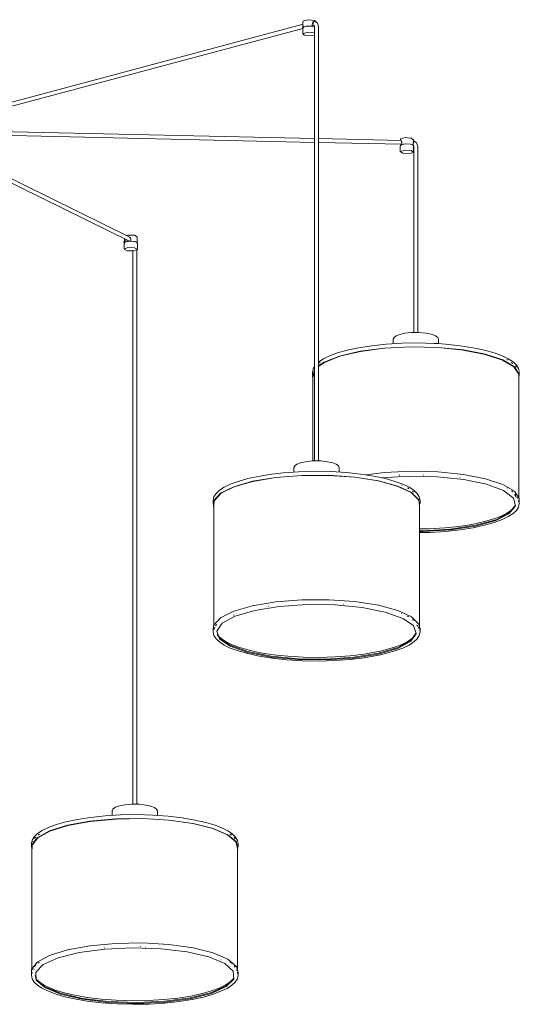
# Model space of a CAD drawing. Header units: millimetres. Extents: x 2868 to 10933, y -1297 to 7899.
# Tile 3 of 11: x 6646 to 7419, y -1297 to 225. Entities that reach past the tile are written whole.
import ezdxf

# ---------------------------------------------------------------- set-up
doc = ezdxf.new("R2010")
doc.units = ezdxf.units.MM
doc.layers.add('E-LITE-EQPM', color=7, linetype='Continuous', lineweight=20)

# ---------------------------------------------------------------- blocks, each defined once
blk = doc.blocks.new('64314-7L   _Suspended_tensor - 64314-48-7L MAMBO Black_rattan pendant lamp ø320-7L-583373-00 Isometrico PDF')
at = {"layer": 'E-LITE-EQPM', "color": 253, "lineweight": 15, "true_color": 0xaaaaaa}
for p, q in [((3829.1, 218.3), (3320.2, 82.2)), ((3828.8, 222.7), (3828.8, 213.1)), ((3829, 215.9), (3829, 215)), ((3829, 215), (3829, 213)), ((3842.3, 215.4), (3843.1, 215.6)), ((3843, 215.3), (3843, 215.6)), ((3843.1, 215.6), (3843.1, 218.1)), ((3843.1, 215.8), (3846, 216.6)), ((3846.4, 222.8), (3844.3, 222.3)), ((3846.6, 224.4), (3848.6, 222.5)), ((3846.9, 214.4), (3846.6, 214.5)), ((3848.2, 222.5), (3846.7, 222.8)), ((3846.9, 215), (3846.9, 209.6)), ((3848.8, 221.6), (3848.8, 222.7)), ((3852.9, 209.6), (3852.9, 215)), ((3321.7, 76.4), (3828.5, 212)), ((3828.5, 212.4), (3829.1, 213.1)), ((3828.5, 212.4), (3828.5, 203.3)), ((3846.9, 209.6), (3846.9, -456.9)), ((3852.9, -457), (3852.9, 209.6)), ((3345.1, 47), (3846.9, 35.7)), ((3846.9, 41.7), (3345.2, 53)), ((3980.8, 38.7), (3852.9, 41.6)), ((3852.9, 35.6), (3981.8, 32.7)), ((3979.4, 30.1), (3979.7, 31)), ((3979.7, 40.4), (3979.7, 38.7)), ((3980.2, 39.9), (3979.9, 41)), ((3980, 31.1), (3980, 32.7)), ((3981.8, 35), (3981.8, 32.5)), ((3981.8, 32.5), (3982.7, 32.4)), ((3999, 31.4), (3999.4, 31.4)), ((3999.4, 31.4), (3999.4, 34)), ((4000.1, 38.1), (3999.5, 38.1)), ((4000, 30.1), (3999.6, 30.5)), ((3999.7, 37), (3999.7, 40.4)), ((3275.3, 23.2), (3560.3, -117.3)), ((3560.9, -110.9), (3277.9, 28.6)), ((3979.4, 30.1), (3979.4, 20.9)), ((4000, 20.9), (4000, 30.1)), ((4000.5, 29.4), (4000.5, 24)), ((4000.5, 24), (4000.5, -258.4)), ((4006.5, 24), (4006.5, 29.4)), ((4006.5, -258.4), (4006.5, 24)), ((3552, -117.5), (3552.5, -117.5)), ((3552.1, -120.5), (3552.1, -129.6)), ((3552.2, -119.1), (3552.3, -119.4)), ((3552.4, -113.4), (3552.4, -119.8)), ((3552.4, -119.5), (3552.4, -120)), ((3554.5, -118), (3553, -118.8)), ((3554.5, -115.5), (3554.6, -114.5)), ((3554.5, -118), (3554.5, -115.5)), ((3555, -118.3), (3554.5, -118)), ((3555.1, -108.4), (3558, -107.7)), ((3557.6, -117.1), (3557.6, -117.6)), ((3559.5, -117.3), (3559.5, -117.2)), ((3562.4, -114.4), (3562.4, -117)), ((3562.4, -117), (3562.9, -117.3)), ((3572.4, -119.8), (3572.4, -110.2)), ((3572.7, -129.6), (3572.7, -120.5)), ((3565.5, -132.2), (3565.5, -987.9)), ((3571.5, -987.9), (3571.5, -130.7)), ((3968.5, -268.7), (3968.5, -275.5)), ((4038.5, -268.7), (4038.1, -267.8)), ((4038.5, -275.5), (4038.5, -268.7)), ((3843.5, -319.4), (3844, -316.9)), ((3843.5, -319.4), (3843.5, -324.8)), ((3846.6, -317.3), (3844.5, -326.9)), ((3854.5, -305.5), (3855.4, -304.9)), ((4163.5, -319.4), (4163.4, -318.5)), ((4163.5, -324.8), (4163.5, -319.4)), ((3844.3, -323.4), (3844.3, -457.1)), ((4162.7, -513.7), (4162.7, -323.4)), ((3814.9, -467.3), (3814.9, -474.1)), ((3884.9, -474.2), (3884.9, -467.3)), ((3977.9, -478.9), (3978.6, -478.9)), ((4015.1, -479.1), (4014.7, -479.1)), ((4072.2, -482.7), (4071.5, -482.6)), ((4155.9, -509.1), (4156.9, -510.1)), ((4157.2, -510.4), (4158.9, -512.4)), ((4159.5, -513.1), (4160.7, -515.1)), ((4163.5, -522.8), (4163.5, -517.3)), ((3689.9, -517.9), (3689.9, -523.4)), ((3690.7, -521.9), (3690.7, -712.3)), ((4009.1, -717.1), (4009.1, -521.9)), ((4009.9, -523.4), (4009.9, -517.9)), ((4162.5, -519.1), (4162.2, -518)), ((4162.7, -519), (4162.7, -519.5)), ((4163, -520.7), (4163.2, -520.1)), ((3775.4, -682.1), (3775, -682.1)), ((3891.9, -678.4), (3891.7, -678.4)), ((3721.3, -695.6), (3722.1, -695.3)), ((3691, -717.3), (3691.4, -715.6)), ((3692.2, -714.5), (3692.4, -714)), ((3693.7, -712), (3694.3, -711.1)), ((3694.5, -711), (3695.4, -709.9)), ((4004.9, -710.5), (4005.1, -710.7)), ((4005.6, -711.4), (4006.4, -712.4)), ((4007.9, -715.2), (4008.1, -715.6)), ((4008.7, -716.9), (4008.3, -715)), ((3689.9, -715.9), (3689.9, -721.4)), ((3690.9, -716.5), (3691, -716)), ((3690.9, -717.5), (3690.9, -717.1)), ((3691.1, -717.3), (3691.3, -716.7)), ((4009.5, -719), (4009.6, -718.8)), ((4009.9, -721.4), (4009.9, -715.9)), ((3533.5, -998.2), (3534.6, -995.5)), ((3533.5, -998.2), (3533.5, -1005)), ((3603.5, -1005), (3603.5, -998.2)), ((3408.5, -1048.9), (3409, -1046.7)), ((3408.5, -1048.9), (3408.5, -1054.3)), ((3728.5, -1048.9), (3728.3, -1047.7)), ((3728.5, -1054.3), (3728.5, -1048.9)), ((3409.3, -1052.9), (3409.3, -1242.8)), ((3727.7, -1243.1), (3727.7, -1052.9)), ((3521.1, -1209.8), (3521.7, -1209.8)), ((3577.4, -1207.9), (3578, -1207.9)), ((3585.7, -1208.8), (3585.2, -1208.8)), ((3701.9, -1228.5), (3702.3, -1228.7)), ((3408.5, -1246.9), (3408.5, -1252.3)), ((3409.3, -1248.8), (3409.3, -1248.3)), ((3409.4, -1248.1), (3409.4, -1248.6)), ((3409.5, -1248.6), (3409.8, -1247.6)), ((3409.5, -1248.6), (3409.5, -1248.1)), ((3409.6, -1248.7), (3409.8, -1248.2)), ((3412.5, -1242.7), (3412.7, -1242.4)), ((3725.3, -1243.9), (3726, -1245)), ((3727.3, -1247.9), (3727.2, -1247.6)), ((3727.7, -1248.5), (3727.7, -1249)), ((3728.5, -1252.3), (3728.5, -1246.9)), ((3409.3, -1249.6), (3409.4, -1249.3))]:
    blk.add_line(p, q, dxfattribs=at)
for points in [[(3843.1, 215.6, 0), (3835.9, 215.8, 0), (3830.1, 214.5, 0), (3828.9, 212.7, 0)], [(3829, 222.5, 0), (3829.5, 223.7, 0), (3837.3, 225.4, 0), (3846.6, 224.4, 0)], [(3829.2, 213.3, 0), (3829.9, 214.1, 0), (3833.3, 215.2, 0), (3838.9, 215.6, 0), (3844.3, 215.1, 0), (3846.6, 214.5, 0)], [(3843.1, 218.1, 0), (3843.3, 219.1, 0), (3843.6, 219.9, 0), (3844.1, 220.6, 0), (3844.6, 221.2, 0)], [(3847, 222.8, 0), (3846.4, 222.8, 0), (3845.7, 222.5, 0), (3845.2, 221.9, 0), (3844.9, 221, 0), (3844.8, 220, 0), (3844.8, 218.9, 0), (3845.1, 218, 0)], [(3846.2, 216.9, 0), (3846.8, 215.7, 0), (3846.9, 215, 0)], [(3852.9, 215, 0), (3851.5, 219.9, 0), (3848.2, 222.5, 0)], [(3830.7, 201.5, 0), (3829.2, 204.3, 0), (3837.3, 206.1, 0), (3846.9, 205, 0)], [(3847.2, 201.6, 0), (3840.3, 200.4, 0), (3830.7, 201.5, 0)], [(3999.5, 30.6, 0), (3998.6, 31.8, 0), (3995.2, 32.8, 0), (3989.6, 33.3, 0), (3984.1, 32.8, 0), (3980.9, 31.8, 0), (3979.7, 31, 0)], [(3979.9, 41, 0), (3986.7, 43, 0), (3996.4, 42.4, 0), (3999.5, 39.8, 0)], [(3980.9, 37.9, 0), (3981.2, 37.4, 0), (3981.5, 36.8, 0), (3981.8, 36, 0), (3981.8, 35, 0)], [(3999.4, 31.4, 0), (3995.3, 33.1, 0), (3988.1, 33.5, 0), (3981.8, 32.5, 0)], [(3999.3, 31.5, 0), (4000.5, 29.8, 0), (4000.5, 29.4, 0)], [(3999.4, 34, 0), (3999.5, 34.9, 0), (3999.5, 35.7, 0), (3999.6, 36.3, 0), (3999.7, 36.8, 0)], [(4000.1, 38.1, 0), (4000.1, 38.1, 0), (4000.3, 37.9, 0), (4000.3, 37.3, 0), (4000.2, 36.5, 0), (4000.1, 35.5, 0), (3999.8, 34.5, 0), (3999.5, 33.5, 0)], [(4006.5, 29.4, 0), (4004.7, 34.9, 0), (4000.1, 38.1, 0)], [(3979.6, 21.6, 0), (3986.6, 23.7, 0), (3996.6, 23.1, 0), (3999.8, 20.3, 0)], [(3999.8, 20.3, 0), (3992.8, 18.2, 0), (3982.8, 18.8, 0), (3979.6, 21.6, 0)], [(3552.3, -119.8, 0), (3551.8, -117.9, 0), (3552.4, -116.4, 0)], [(3552.1, -120.5, 0), (3553.5, -118.7, 0), (3556.9, -117.7, 0), (3558.1, -117.5, 0)], [(3557.9, -116.1, 0), (3557.7, -116.5, 0), (3557.6, -117.1, 0)], [(3558, -107.7, 0), (3568, -107.9, 0), (3572.3, -110.4, 0)], [(3558.3, -116.1, 0), (3558.1, -117, 0), (3558.2, -117.7, 0)], [(3572.7, -120.5, 0), (3571.2, -118.7, 0), (3567.8, -117.7, 0), (3562.3, -117.2, 0), (3558.1, -117.5, 0)], [(3560.2, -117.4, 0), (3559.6, -117.2, 0), (3559, -116.8, 0)], [(3560.4, -111, 0), (3560.7, -111.2, 0), (3561.4, -111.8, 0), (3561.9, -112.6, 0), (3562.3, -113.5, 0), (3562.4, -114.4, 0)], [(3562.3, -116.8, 0), (3561.6, -117.2, 0), (3561.1, -117.3, 0)], [(3571, -118.4, 0), (3569.2, -117.7, 0), (3562.4, -117, 0)], [(3566.8, -132.2, 0), (3556.6, -132, 0), (3552.1, -129.4, 0), (3557.9, -127, 0)], [(3557.9, -127, 0), (3568.2, -127.2, 0), (3572.6, -129.8, 0), (3566.8, -132.2, 0)], [(3968.5, -268.7, 0), (3969.8, -265.8, 0), (3973.1, -263.4, 0), (3978.5, -261.3, 0), (3986.5, -259.6, 0), (3996.8, -258.5, 0), (4008.3, -258.4, 0), (4018.9, -259.3, 0), (4027.3, -261, 0), (4030.3, -261.9, 0)], [(4038.1, -267.7, 0), (4037.3, -265.8, 0), (4034, -263.4, 0), (4030.3, -261.9, 0)], [(4037.5, -281.5, 0), (3996.1, -280.5, 0), (3955.2, -282.6, 0), (3917.6, -287.5, 0), (3885.8, -295, 0), (3862.1, -304.5, 0), (3852.7, -310.7, 0)], [(3852.9, -304.2, 0), (3853.2, -303.8, 0), (3860.5, -299.1, 0), (3870.1, -294.4, 0), (3882.2, -289.9, 0), (3897.1, -285.7, 0), (3914.8, -281.9, 0), (3935.1, -278.7, 0), (3957.5, -276.3, 0), (3981.6, -274.8, 0), (4006.6, -274.4, 0), (4031.4, -275.1, 0), (4037.6, -275.4, 0)], [(4037.7, -281.3, 0), (3996.1, -280.3, 0), (3955, -282.4, 0), (3917.2, -287.3, 0), (3885.2, -294.8, 0), (3861.4, -304.4, 0), (3853, -309.7, 0)], [(4162.7, -326, 0), (4162.6, -322.8, 0), (4155.2, -311.4, 0), (4137.5, -300.9, 0), (4110.7, -292.1, 0), (4076.6, -285.4, 0), (4037.5, -281.5, 0)], [(4163.1, -317.3, 0), (4162.3, -313.8, 0), (4159.1, -308.7, 0), (4153.8, -303.8, 0), (4146.5, -299.1, 0), (4137, -294.4, 0), (4124.8, -289.9, 0), (4109.9, -285.7, 0), (4092.3, -281.9, 0), (4072, -278.7, 0), (4049.5, -276.3, 0), (4037.6, -275.4, 0)], [(4162.7, -329.3, 0), (4163.4, -322.8, 0), (4156, -311.3, 0), (4138.2, -300.8, 0), (4111.3, -291.9, 0), (4077, -285.2, 0), (4037.7, -281.3, 0)], [(4145.4, -300.9, 0), (4145.1, -300.7, 0), (4144.2, -300.3, 0)], [(3846.8, -315.9, 0), (3843.7, -326.9, 0), (3844.2, -328.9, 0)], [(3844.3, -315.8, 0), (3844.7, -313.8, 0), (3846.9, -310.4, 0)], [(3845.5, -316.2, 0), (3845.6, -315.9, 0), (3845.9, -315.4, 0)], [(4153.5, -306.3, 0), (4152.5, -305.5, 0), (4151.2, -304.7, 0)], [(4158.8, -311.8, 0), (4158, -310.5, 0), (4157.3, -309.9, 0)], [(3814.9, -467.3, 0), (3816.2, -464.3, 0), (3819.4, -462, 0), (3824.9, -459.9, 0), (3832.9, -458.1, 0), (3843.2, -457, 0), (3850.1, -456.9, 0)], [(3884.9, -467.3, 0), (3883.6, -464.3, 0), (3880.3, -462, 0), (3874.9, -459.9, 0), (3866.9, -458.1, 0), (3856.6, -457, 0), (3850.1, -456.9, 0)], [(3689.9, -517.9, 0), (3691.1, -512.4, 0), (3694.3, -507.3, 0), (3699.6, -502.4, 0), (3706.9, -497.6, 0), (3716.4, -493, 0), (3728.6, -488.5, 0), (3743.5, -484.3, 0), (3751, -482.5, 0)], [(4009.3, -527.3, 0), (4008.2, -517, 0), (3996.9, -505.8, 0), (3975.5, -495.8, 0), (3945.5, -487.7, 0), (3909.1, -482, 0), (3868.6, -479.1, 0), (3826.8, -479.3, 0), (3786.6, -482.5, 0), (3750.8, -488.4, 0)], [(4009.9, -517.9, 0), (4008.7, -512.4, 0), (4005.4, -507.3, 0), (4000.2, -502.4, 0), (3992.9, -497.6, 0), (3983.3, -493, 0), (3971.2, -488.5, 0), (3956.3, -484.3, 0), (3938.6, -480.4, 0), (3918.4, -477.2, 0), (3895.9, -474.8, 0), (3871.8, -473.4, 0), (3846.8, -473, 0), (3822, -473.6, 0), (3798.3, -475.3, 0), (3776.3, -478, 0), (3756.7, -481.3, 0), (3751, -482.5, 0)], [(4009.1, -523.4, 0), (4007.4, -517, 0), (3996.1, -505.9, 0), (3974.8, -495.9, 0), (3945.1, -487.9, 0), (3908.8, -482.2, 0), (3868.5, -479.4, 0), (3826.9, -479.5, 0), (3787, -482.7, 0), (3751.3, -488.6, 0)], [(4037.7, -473.8, 0), (3996.1, -472.8, 0), (3955, -474.9, 0), (3926, -478.4, 0)], [(4036.5, -481.4, 0), (3992.7, -480.5, 0), (3950.6, -483, 0)], [(4009.2, -566.3, 0), (4014.4, -566.3, 0), (4057.3, -563.7, 0), (4095.9, -557.8, 0), (4127, -549.2, 0), (4148.1, -538.4, 0), (4157.5, -526.5, 0), (4154.4, -514.3, 0), (4139.1, -502.8, 0), (4112.8, -493, 0), (4077.7, -485.7, 0), (4036.5, -481.4, 0)], [(4163.5, -518.5, 0), (4163.4, -515.3, 0), (4156, -503.8, 0), (4138.2, -493.3, 0), (4111.3, -484.4, 0), (4077, -477.8, 0), (4037.7, -473.8, 0)], [(3750.8, -488.4, 0), (3721.6, -496.8, 0), (3701.2, -506.9, 0), (3691, -518.2, 0), (3690.4, -526.8, 0)], [(3751.3, -488.6, 0), (3722.3, -496.9, 0), (3702, -507, 0), (3691.8, -518.2, 0), (3690.7, -524, 0)], [(3982, -494.7, 0), (3981.7, -494.6, 0), (3981.4, -494.4, 0)], [(3992.4, -499.9, 0), (3991.5, -499.2, 0), (3990.8, -498.9, 0)], [(4145.4, -499.3, 0), (4145.1, -499, 0), (4144.2, -498.6, 0)], [(4000, -505.1, 0), (3998.9, -504, 0), (3998.4, -503.7, 0)], [(4153.5, -504.7, 0), (4152.5, -503.8, 0), (4151.2, -503, 0)], [(4158.8, -510.1, 0), (4158, -508.9, 0), (4157.3, -508.2, 0)], [(4163.5, -522.8, 0), (4162.3, -528.3, 0), (4159.1, -533.5, 0), (4153.8, -538.4, 0), (4146.5, -543.1, 0), (4137, -547.7, 0), (4124.8, -552.2, 0), (4109.9, -556.5, 0), (4092.3, -560.3, 0), (4072, -563.5, 0), (4049.5, -565.9, 0), (4025.4, -567.4, 0), (4009.1, -567.6, 0)], [(4009.1, -565, 0), (4014.4, -564.9, 0), (4057.3, -562.3, 0), (4095.9, -556.4, 0), (4127, -547.8, 0), (4148.1, -537.1, 0), (4157.5, -525.1, 0)], [(4155.7, -528.6, 0), (4155.3, -529.2, 0), (4150.4, -533.8, 0), (4143.5, -538.2, 0), (4134.3, -542.7, 0), (4122.4, -547.1, 0), (4107.8, -551.3, 0), (4090.3, -555, 0), (4070.3, -558.1, 0), (4048.1, -560.5, 0), (4024.2, -561.9, 0), (4009.1, -562.1, 0)], [(3750.8, -680.9, 0), (3721.6, -689.3, 0), (3701.2, -699.4, 0), (3691, -710.7, 0), (3689.9, -716.5, 0)], [(4009.9, -715.9, 0), (4008.2, -709.5, 0), (3996.9, -698.3, 0), (3975.5, -688.3, 0), (3945.5, -680.2, 0), (3909.1, -674.5, 0), (3868.6, -671.7, 0), (3826.8, -671.8, 0), (3786.6, -675, 0), (3750.8, -680.9, 0)], [(3945.6, -755.7, 0), (3975.8, -746.8, 0), (3995.9, -735.9, 0), (4004.1, -723.9, 0), (3999.9, -711.7, 0), (3983.5, -700.4, 0), (3956.2, -690.8, 0), (3920.4, -683.7, 0), (3878.8, -679.7, 0), (3834.9, -679.1, 0), (3792.2, -682.1, 0), (3754.2, -688.2, 0)], [(3754.2, -688.2, 0), (3724, -697.1, 0), (3703.9, -708, 0), (3695.7, -720, 0), (3699.9, -732.2, 0), (3716.3, -743.5, 0), (3743.6, -753.1, 0), (3779.4, -760.2, 0), (3821, -764.2, 0), (3864.9, -764.7, 0), (3907.5, -761.8, 0), (3945.6, -755.7, 0)], [(3982, -693.1, 0), (3981.7, -692.9, 0), (3981.4, -692.8, 0)], [(3992.4, -698.2, 0), (3991.5, -697.6, 0), (3990.8, -697.3, 0)], [(3691.7, -715.6, 0), (3691.8, -715.4, 0), (3691.9, -715.1, 0)], [(4000, -703.5, 0), (3998.9, -702.4, 0), (3998.4, -702.1, 0)], [(4006.9, -713.2, 0), (4007.4, -714.2, 0), (4007.7, -714.8, 0)], [(3689.9, -721.4, 0), (3691.1, -726.9, 0), (3694.3, -732, 0), (3699.6, -736.9, 0), (3706.9, -741.7, 0), (3716.4, -746.3, 0), (3728.6, -750.8, 0), (3743.5, -755, 0), (3761.2, -758.9, 0), (3781.4, -762.1, 0), (3803.9, -764.5, 0), (3828, -765.9, 0), (3852.9, -766.4, 0), (3877.8, -765.7, 0), (3901.5, -764, 0), (3923.5, -761.4, 0), (3943.1, -758, 0), (3948.8, -756.8, 0)], [(3696.2, -724.7, 0), (3699.9, -730.8, 0), (3716.3, -742.1, 0), (3743.6, -751.7, 0), (3779.4, -758.8, 0), (3821, -762.8, 0), (3864.9, -763.4, 0), (3907.5, -760.5, 0), (3945.6, -754.3, 0)], [(3697.6, -727, 0), (3698.1, -727.8, 0), (3703, -732.3, 0), (3709.9, -736.8, 0), (3719.1, -741.3, 0), (3731, -745.7, 0), (3745.7, -749.8, 0), (3763.1, -753.6, 0), (3783.1, -756.7, 0), (3805.4, -759.1, 0), (3829.2, -760.5, 0), (3854, -760.9, 0), (3878.5, -760.1, 0), (3901.9, -758.4, 0), (3923.5, -755.8, 0), (3942.6, -752.4, 0), (3947, -751.5, 0)], [(3945.6, -754.3, 0), (3975.8, -745.4, 0), (3995.9, -734.5, 0), (4004.1, -722.8, 0)], [(4002.4, -726.7, 0), (4001.7, -727.8, 0), (3996.8, -732.3, 0), (3989.9, -736.8, 0), (3980.6, -741.3, 0), (3968.8, -745.7, 0), (3954.1, -749.8, 0), (3947, -751.5, 0)], [(4009.9, -721.4, 0), (4008.7, -726.9, 0), (4005.4, -732, 0), (4000.2, -736.9, 0), (3992.9, -741.7, 0), (3983.3, -746.3, 0), (3971.2, -750.8, 0), (3956.3, -755, 0), (3948.8, -756.8, 0)], [(3603.5, -998.2, 0), (3602.2, -995.3, 0), (3598.9, -992.9, 0), (3593.5, -990.8, 0), (3585.5, -989.1, 0), (3575.2, -988, 0), (3563.7, -987.9, 0), (3553.1, -988.8, 0), (3544.7, -990.5, 0), (3538.9, -992.5, 0), (3535.3, -994.8, 0), (3534.6, -995.5, 0)], [(3409.2, -1045.5, 0), (3409.7, -1043.3, 0), (3412.9, -1038.2, 0), (3418.2, -1033.3, 0), (3425.5, -1028.6, 0), (3435.1, -1023.9, 0), (3447.2, -1019.4, 0), (3462.1, -1015.2, 0), (3479.8, -1011.4, 0), (3500, -1008.2, 0), (3522.5, -1005.8, 0), (3546.6, -1004.3, 0), (3571.5, -1003.9, 0), (3596.4, -1004.6, 0), (3620.1, -1006.3, 0), (3642.1, -1008.9, 0), (3661.7, -1012.3, 0), (3678.7, -1016.2, 0), (3692.9, -1020.5, 0), (3704.4, -1025, 0), (3712.5, -1029.1, 0)], [(3712.7, -1035, 0), (3689.9, -1025.3, 0), (3658.7, -1017.5, 0), (3621.5, -1012.3, 0), (3580.6, -1009.9, 0), (3538.9, -1010.5, 0), (3499.2, -1014.2, 0), (3464.2, -1020.5, 0), (3436.4, -1029.2, 0), (3417.5, -1039.6, 0), (3409, -1051, 0), (3409.2, -1058.5, 0)], [(3712, -1035.1, 0), (3689.2, -1025.4, 0), (3658.3, -1017.7, 0), (3621.2, -1012.5, 0), (3580.5, -1010.1, 0), (3539, -1010.8, 0), (3499.5, -1014.4, 0), (3464.8, -1020.7, 0), (3437, -1029.3, 0), (3418.3, -1039.7, 0), (3409.8, -1051, 0), (3409.6, -1056.8, 0)], [(3419.2, -1035.3, 0), (3419.5, -1035, 0), (3420.9, -1034.1, 0)], [(3727.6, -1056.1, 0), (3724.9, -1046.1, 0), (3712, -1035.1, 0)], [(3727.9, -1046.3, 0), (3727.3, -1043.3, 0), (3724, -1038.2, 0), (3718.8, -1033.3, 0), (3712.5, -1029.1, 0)], [(3727.7, -1058.9, 0), (3728, -1057.7, 0), (3725.7, -1046.1, 0), (3712.7, -1035, 0)], [(3718.2, -1035.7, 0), (3717.5, -1035, 0), (3715.8, -1033.9, 0)], [(3410.5, -1045.7, 0), (3410.6, -1045.4, 0), (3410.8, -1045.1, 0)], [(3413.5, -1040.8, 0), (3414, -1040, 0), (3415.3, -1038.9, 0)], [(3723.7, -1041.2, 0), (3722.9, -1040, 0), (3721.9, -1039.1, 0)], [(3712.7, -1227.6, 0), (3689.9, -1217.8, 0), (3658.7, -1210.1, 0), (3621.5, -1204.8, 0), (3580.6, -1202.4, 0), (3538.9, -1203.1, 0), (3499.2, -1206.7, 0), (3464.2, -1213.1, 0), (3436.4, -1221.7, 0), (3417.5, -1232.1, 0), (3409, -1243.5, 0), (3408.8, -1249.3, 0)], [(3707.7, -1234.3, 0), (3683.2, -1224.1, 0), (3649.4, -1216.3, 0), (3609.1, -1211.4, 0), (3565.5, -1209.9, 0), (3522.1, -1211.9, 0), (3482.5, -1217.2, 0), (3449.9, -1225.4, 0), (3426.8, -1235.8, 0), (3415.3, -1247.6, 0), (3416.1, -1259.8, 0), (3429.3, -1271.5, 0)], [(3419.2, -1233.6, 0), (3419.5, -1233.3, 0), (3420.9, -1232.5, 0)], [(3728.4, -1248.7, 0), (3725.7, -1238.6, 0), (3712.7, -1227.6, 0)], [(3718.2, -1234, 0), (3717.5, -1233.3, 0), (3715.8, -1232.2, 0)], [(3410.5, -1244.1, 0), (3410.6, -1243.8, 0), (3410.8, -1243.4, 0)], [(3413.5, -1239.2, 0), (3414, -1238.4, 0), (3415.3, -1237.2, 0)], [(3429.3, -1271.5, 0), (3453.8, -1281.7, 0), (3487.6, -1289.5, 0), (3527.9, -1294.4, 0), (3571.5, -1295.9, 0), (3614.9, -1293.9, 0), (3654.5, -1288.6, 0), (3687.1, -1280.4, 0), (3710.2, -1270, 0), (3721.7, -1258.2, 0), (3720.9, -1245.9, 0), (3707.7, -1234.3, 0)], [(3723.7, -1239.6, 0), (3722.9, -1238.4, 0), (3722.1, -1237.6, 0)], [(3408.5, -1252.3, 0), (3409.7, -1257.9, 0), (3412.9, -1263, 0), (3418.2, -1267.9, 0), (3424.5, -1272.1, 0)], [(3414.2, -1252.8, 0), (3416.1, -1258.5, 0), (3429.3, -1270.1, 0)], [(3415.7, -1257.1, 0), (3416.7, -1258.7, 0), (3421.6, -1263.3, 0), (3427.5, -1267.2, 0)], [(3728.5, -1252.3, 0), (3727.3, -1257.9, 0), (3724, -1263, 0), (3718.8, -1267.9, 0), (3711.5, -1272.6, 0), (3701.9, -1277.2, 0), (3689.8, -1281.7, 0), (3674.9, -1286, 0), (3657.2, -1289.8, 0), (3637, -1293, 0), (3614.5, -1295.4, 0), (3590.4, -1296.9, 0), (3565.4, -1297.3, 0), (3540.6, -1296.6, 0), (3516.9, -1294.9, 0), (3494.9, -1292.3, 0), (3475.3, -1288.9, 0), (3458.3, -1285, 0), (3444.1, -1280.7, 0), (3432.6, -1276.2, 0), (3424.5, -1272.1, 0)], [(3721.8, -1256.3, 0), (3720.3, -1258.7, 0), (3715.4, -1263.3, 0), (3708.5, -1267.8, 0), (3699.2, -1272.2, 0), (3687.4, -1276.6, 0), (3672.7, -1280.8, 0), (3655.3, -1284.5, 0), (3635.3, -1287.7, 0), (3613, -1290, 0), (3589.2, -1291.4, 0), (3564.4, -1291.8, 0), (3539.9, -1291.1, 0), (3516.5, -1289.3, 0), (3494.9, -1286.7, 0), (3475.7, -1283.4, 0), (3459.2, -1279.5, 0), (3445.5, -1275.2, 0), (3434.6, -1270.8, 0), (3427.5, -1267.2, 0)], [(3429.3, -1270.1, 0), (3453.8, -1280.3, 0), (3487.6, -1288.1, 0), (3527.9, -1293, 0), (3571.5, -1294.5, 0), (3614.9, -1292.5, 0), (3654.5, -1287.2, 0), (3687.1, -1279, 0), (3710.2, -1268.6, 0), (3721.7, -1256.8, 0)], [(3727.9, -1250.5, 0), (3728, -1250.2, 0), (3728.2, -1249.6, 0)]]:
    blk.add_polyline3d(points, dxfattribs=at)

msp = doc.modelspace()

# ---------------------------------------------------------------- block references
at = {"layer": 'E-LITE-EQPM', "color": 253, "lineweight": 15, "true_color": 0xaaaaaa}
msp.add_blockref('64314-7L   _Suspended_tensor - 64314-48-7L MAMBO Black_rattan pendant lamp ø320-7L-583373-00 Isometrico PDF', (3255.8, 0), dxfattribs=at)

doc.saveas('drawing.dxf')
